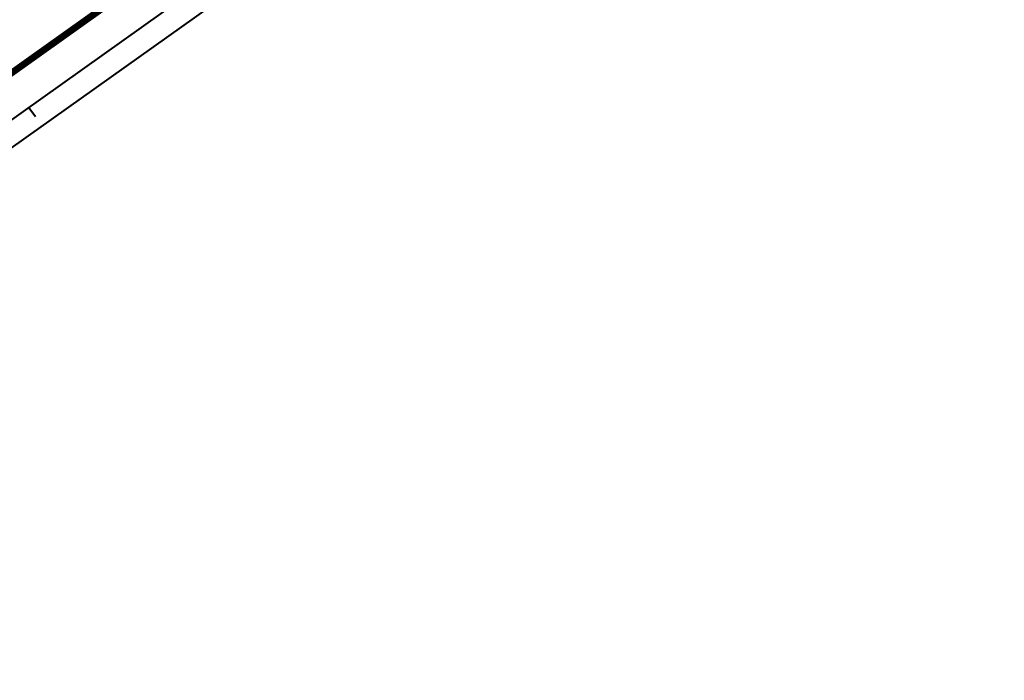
# Model space of a CAD drawing. Header units: metres. Extents: x 148316 to 148653, y 486436 to 486744.
# Tile 22 of 87: x 148480 to 148567, y 486436 to 486495. Entities that reach past the tile are written whole.
import ezdxf

# ---------------------------------------------------------------- set-up
doc = ezdxf.new("R2010")
doc.units = ezdxf.units.M
doc.header["$MEASUREMENT"] = 0
doc.linetypes.add('bladgr', pattern=[6.12, 4, -0.66, 0.07, -0.66, 0.07, -0.66])
for name, color, linetype, lineweight in [('WVB-alg-bladgrens', 2, 'bladgr', 53), ('WVB-alg-onderhoek', 7, 'Continuous', 30), ('WVB-alg-werkgrens', 6, 'Continuous', 53)]:
    doc.layers.add(name, color=color, linetype=linetype, lineweight=lineweight)

msp = doc.modelspace()

# ---------------------------------------------------------------- linework, layer by layer
at = {"layer": 'WVB-alg-bladgrens', "linetype": 'bladgr'}
msp.add_line((148413.773, 486443.15), (148504.651, 486507.831), dxfattribs=at)
at = {"layer": 'WVB-alg-onderhoek', "lineweight": 40}
msp.add_line((148413.612, 486436.479), (148653.138, 486606.958), dxfattribs=at)
at = {"layer": 'WVB-alg-onderhoek', "lineweight": 40, "flags": 128}
msp.add_lwpolyline([(148415.711, 486440.428), (148650.349, 486607.428), (148555.136, 486741.204), (148320.498, 486574.204)], close=True, dxfattribs=at)
msp.add_lwpolyline([(148480.888, 486486.817), (148481.468, 486486.002)], dxfattribs=at)
at = {"layer": 'WVB-alg-werkgrens', "const_width": 0.6, "flags": 128}
msp.add_lwpolyline([(148423.293, 486449.926), (148506.104, 486508.865), (148503.707, 486513.24), (148481.942, 486546.496), (148467.069, 486571.104)], dxfattribs=at)

doc.saveas('drawing.dxf')
